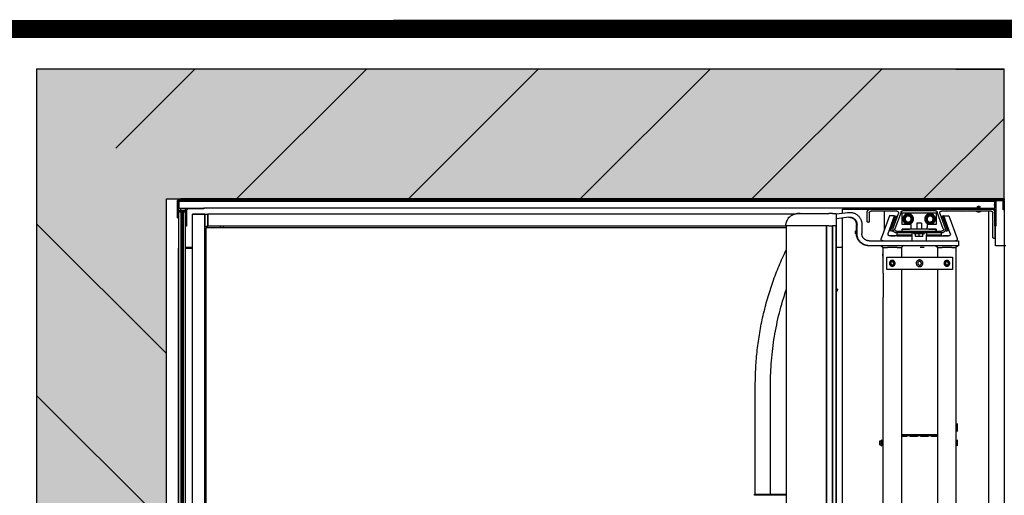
# Model space of a CAD drawing. Header units: millimetres. Extents: x 20872 to 297961, y -293704 to 213007.
# Tile 22 of 256: x 73212 to 74833, y -137653 to -136868. Entities that reach past the tile are written whole.
import ezdxf
from ezdxf.xclip import XClip

# ---------------------------------------------------------------- set-up
doc = ezdxf.new("R2010")
doc.units = ezdxf.units.MM
doc.header["$LTSCALE"] = 100
doc.header["$XCLIPFRAME"] = 2
doc.linetypes.add('ACAD_ISO10W100', pattern=[18, 12, -3, 0, -3])
for name, color, linetype in [('A--L20--_bovenbouw', 3, 'Continuous'), ('A--L65--_beveiligingsinstallaties', 8, 'Continuous'), ('at_Entity', 8, 'Continuous'), ('BURO_lijnen_0.18', 1, 'Continuous'), ('XREFS', 9, 'Continuous')]:
    doc.layers.add(name, color=color, linetype=linetype)

# ---------------------------------------------------------------- blocks, each defined once
blk = doc.blocks.new('lblock2')
at = {"layer": 'at_Entity', "color": 1}
for p, q in [((-1362, 1415.5), (-1362, -55.5)), ((-1358.5, 1415.5), (-1358.5, -55.5)), ((-1357.5, 1415.5), (-1357.5, -55.5)), ((-1355.5, 1415.5), (-1355.5, -55.5)), ((-1354.5, 1415.5), (-1354.5, -55.5)), ((-1339.6, 1415), (-1339.6, -52)), ((-1319.6, 1415), (-1319.6, -52)), ((-279.3, 1412), (-279.3, -49)), ((-29, -57), (-29, 1421)), ((-361.9, -33), (-361.9, 1396)), ((-295.8, 1396), (-295.8, -33)), ((-295.8, -33), (-295.8, 1396)), ((-285.9, 1396), (-285.9, -33)), ((-285.8, -33), (-285.8, 1396)), ((-279.8, 1396), (-279.8, -33)), ((-269, 1407.5), (-269, -45.6)), ((-1351, 1394.5), (-1351, -32)), ((-1317.3, 1393), (-1317.3, -30)), ((-3, 0), (-3, 1364)), ((-1363, 4), (-1363, 1360)), ((-172.3, 39), (-172.3, 1360)), ((-112.3, 1360), (-112.3, 39)), ((-82.3, 3), (-82.3, 1360)), ((-202.3, 1277.5), (-202.3, 85.5)), ((-412.8, 409.5), (-412.8, 229.5)), ((-387.8, 409.5), (-387.8, 229.5)), ((-207.8, 328.4), (-207.8, 321.6)), ((-207.6, 328.5), (-204.8, 328.5)), ((-207.6, 325), (-204.8, 325)), ((-204.8, 329.7), (-204.8, 320.3)), ((-204.8, 329.7), (-204.3, 329.7)), ((-204.3, 329.7), (-204.3, 320.2)), ((-202.3, 327), (-204.3, 327)), ((-82.3, 327), (-80.3, 327)), ((-80.3, 320.2), (-80.3, 329.7)), ((-207.6, 321.5), (-204.8, 321.5)), ((-204.8, 320.3), (-204.3, 320.2)), ((-202.3, 323), (-204.3, 323)), ((-163.3, 314.3), (-172.3, 314.3)), ((-172.3, 313.6), (-163.3, 313.6)), ((-172.3, 313), (-112.3, 313)), ((-172.3, 313), (-163.3, 313)), ((-172.3, 311), (-112.3, 311)), ((-163.3, 313), (-163.3, 314.3)), ((-157.8, 314.3), (-157.8, 313)), ((-145.8, 314.3), (-157.8, 314.3)), ((-157.8, 313.6), (-145.8, 313.6)), ((-157.8, 313), (-145.8, 313)), ((-145.8, 313), (-145.8, 314.3)), ((-140.3, 314.3), (-140.3, 313)), ((-128.3, 314.3), (-140.3, 314.3)), ((-140.3, 313.6), (-128.3, 313.6)), ((-140.3, 313), (-128.3, 313)), ((-128.3, 313), (-128.3, 314.3)), ((-122.8, 314.3), (-122.8, 313)), ((-112.3, 314.3), (-122.8, 314.3)), ((-122.8, 313.6), (-112.3, 313.6)), ((-122.8, 313), (-112.3, 313)), ((-82.3, 323), (-80.3, 323)), ((-80.3, 301.7), (-82.3, 301.7)), ((-80.3, 297.7), (-82.3, 297.7)), ((-80.3, 293), (-80.3, 306.5)), ((-202.3, 45.5), (-202.3, 85.5)), ((-278, 75), (-279.3, 75.1)), ((-277.7, 71.9), (-279.3, 71.5)), ((-277.7, 71.9), (-278, 75)), ((-202.3, 45.5), (-202.3, 3)), ((-196.3, 39), (-196.3, 19)), ((-88.3, 39), (-196.3, 39)), ((-88.3, 19), (-88.3, 39)), ((-202.8, 17.2), (-203.4, 16.9)), ((-203.4, 13.4), (-203.4, 16.9)), ((-202.8, 17.2), (-202.4, 17.2)), ((-202.4, 17.2), (-202.3, 17.2)), ((-196.3, 19), (-88.3, 19)), ((-172.3, 3), (-172.3, 19)), ((-112.3, 19), (-112.3, 3)), ((-1363, 4), (-1362, 4)), ((-1351, 4), (-1339.6, 4)), ((-1339.6, 3), (-1351, 3)), ((-1319.6, 4), (-1317.3, 4)), ((-1317.3, 3), (-1319.6, 3)), ((-269, 3), (-279.3, 3)), ((-78.3, 0), (-225.3, 0)), ((-205.3, 0), (-202.3, 3)), ((-202.3, 3), (-195.3, 3)), ((-179.3, 3), (-195.3, 3)), ((-179.3, 0), (-195.3, 0)), ((-179.3, 3), (-172.3, 3)), ((-169.3, 0), (-172.3, 3)), ((-134.6, 3), (-141.4, 3)), ((-115.3, 0), (-112.3, 3)), ((-112.3, 3), (-105.3, 3)), ((-89.3, 3), (-105.3, 3)), ((-89.3, 0), (-105.3, 0)), ((-89.3, 3), (-82.3, 3)), ((-79.3, 0), (-82.3, 3)), ((-78.3, -8), (-78.3, 0)), ((-6, 0), (-17, 0)), ((-17, 0), (-17, -32)), ((0, 0), (-3, 0)), ((-225.3, 0), (-227.3, 0)), ((-225.3, -8), (-78.3, -8)), ((-191.8, -49.4), (-205.4, -12)), ((-154.5, -16), (-191.1, -16)), ((-190.3, -16.2), (-190.3, -16)), ((-182.3, -16.2), (-182.3, -16)), ((-179.5, -16), (-179.5, -18)), ((-179.5, -16), (-154.5, -16)), ((-154.5, -8), (-154.5, -16)), ((-154.5, -16), (-154.5, -18)), ((-149, -15.4), (-149, -19.5)), ((-137.5, -15), (-148.5, -15)), ((-143, -15.4), (-143, -19.5)), ((-137, -15.4), (-137, -19.5)), ((-131.1, -8), (-131.1, -16)), ((-131.1, -16), (-94.6, -16)), ((-131.1, -16), (-131.1, -18)), ((-131.1, -16), (-106.1, -16)), ((-106.1, -16), (-106.1, -18)), ((-103.3, -16.2), (-103.3, -16)), ((-95.3, -16.2), (-95.3, -16)), ((-93.9, -49.4), (-80.3, -12)), ((-21.6, -13.8), (-21.6, -37.6)), ((-18.1, -54.5), (-18.1, -13.8)), ((-3, 0), (-6, 0)), ((-3, -72), (-3, 0)), ((-1350.5, -32), (-1351, -32)), ((-1351, -32), (-1351, -60)), ((-1319.3, -32), (-1319.3, -32)), ((-1319.3, -32), (-1314.3, -32)), ((-1319.3, -32.1), (-1319.3, -32)), ((-1319.3, -32.1), (-1319.3, -34.1)), ((-1317.3, -30), (-1311.3, -30)), ((-1314.3, -32.1), (-1314.3, -32)), ((-1314.3, -32), (-1314.3, -32)), ((-1294.3, -32), (-1314.3, -32)), ((-1314.3, -32), (-1314.3, -32)), ((-1314.3, -32), (-1314.3, -32.1)), ((-1314.3, -32.1), (-1314.3, -34.1)), ((-1314.3, -34.1), (-1314.3, -32.1)), ((-1311.3, -30), (-361.9, -30)), ((-1294.3, -32), (-1294.3, -30)), ((-1289.3, -32), (-1294.3, -32)), ((-1289.3, -32), (-1289.3, -30)), ((-361.9, -32), (-1289.3, -32)), ((-246.3, -20), (-246.3, -35)), ((-245.3, -20), (-245.3, -35)), ((-237.3, -35), (-237.3, -20)), ((-200, -26.8), (-200, -57)), ((-193.9, -20), (-183.3, -49.4)), ((-191.8, -25.9), (-189.9, -25.2)), ((-183.3, -49.4), (-191.8, -25.9)), ((-190.3, -16.2), (-182.3, -16.2)), ((-189.6, -17), (-190.3, -16.2)), ((-189.9, -25.2), (-187.1, -24.2)), ((-181.4, -48.7), (-189.9, -25.2)), ((-189.6, -17), (-183.1, -17)), ((-187.1, -24.2), (-186, -27.2)), ((-185.6, -29.1), (-176.9, -53)), ((-183.1, -17), (-182.3, -16.2)), ((-172.8, -55.5), (-182.8, -28)), ((-106, -21), (-180, -21)), ((-180, -24), (-106, -24)), ((-179.5, -21), (-179.5, -18)), ((-179.5, -18), (-154.5, -18)), ((-171.2, -24), (-171.2, -27.2)), ((-171.2, -27.2), (-158.8, -27.2)), ((-171, -24), (-171, -27)), ((-115, -27), (-171, -27)), ((-158.8, -27.2), (-158.8, -27)), ((-156, -27), (-156, -30)), ((-156, -30), (-156, -35.2)), ((-154.5, -18), (-154.5, -21)), ((-151.6, -20), (-151.8, -21)), ((-150.3, -19.5), (-151.6, -20)), ((-151.6, -20), (-134.4, -20)), ((-135.7, -19.5), (-150.3, -19.5)), ((-147, -37), (-147, -27)), ((-139, -37), (-139, -27)), ((-135.7, -19.5), (-134.4, -20)), ((-134.4, -20), (-134.2, -21)), ((-131.1, -21), (-131.1, -18)), ((-131.1, -18), (-106.1, -18)), ((-130, -27), (-130, -30)), ((-130, -35.2), (-130, -30)), ((-127.2, -27), (-127.2, -27.2)), ((-127.2, -27.2), (-114.8, -27.2)), ((-115, -24), (-115, -27)), ((-114.8, -27.2), (-114.8, -24)), ((-103.2, -28), (-113.2, -55.5)), ((-109.1, -53), (-100.4, -29.1)), ((-106.1, -18), (-106.1, -21)), ((-95.8, -25.2), (-104.3, -48.7)), ((-103.3, -16.2), (-95.3, -16.2)), ((-102.6, -17), (-103.3, -16.2)), ((-102.6, -17), (-96.1, -17)), ((-91.8, -20), (-102.4, -49.4)), ((-93.9, -25.9), (-102.4, -49.4)), ((-100.4, -29.1), (-98.6, -24.2)), ((-98.6, -24.2), (-95.8, -25.2)), ((-96.1, -17), (-95.3, -16.2)), ((-93.9, -25.9), (-95.8, -25.2)), ((-16.6, -32), (-17.1, -32)), ((-16.6, -73.5), (-16.6, -32)), ((-1364.5, -46.5), (-1364.5, -73.5)), ((-1363, -45.5), (-1363.5, -45.5)), ((-1363, -60), (-1363, -45.5)), ((-1349.8, -39), (-1349.5, -38.5)), ((-1349.5, -39.5), (-1349.8, -39)), ((-1349.5, -38.5), (-1349.5, -33)), ((-1349.5, -58.5), (-1349.5, -39.5)), ((-1319.3, -36.5), (-1319.6, -36.5)), ((-1319.3, -47.5), (-1319.6, -47.5)), ((-1319.3, -50.1), (-1319.3, -34.1)), ((-1314.3, -50.1), (-1314.3, -34.1)), ((-1314.3, -34.1), (-1314.3, -50.1)), ((-362.4, -33.3), (-362.4, -34.4)), ((-358, -45.5), (-358, -47)), ((-358, -47), (-356.7, -47)), ((-291.9, -33), (-285.8, -33)), ((-258.8, -46.9), (-279.3, -44.3)), ((-228.6, -40.2), (-228.6, -54.5)), ((-225.1, -54), (-225.1, -40.2)), ((-178.8, -47.8), (-181.4, -48.7)), ((-171, -35.2), (-171, -54.2)), ((-156, -35.2), (-171, -35.2)), ((-139, -37), (-147, -37)), ((-115, -35.2), (-130, -35.2)), ((-115, -54.2), (-115, -35.2)), ((-104.3, -48.7), (-107.1, -47.7)), ((-21.6, -40.4), (-21.6, -54)), ((-21.4, -38.3), (-21, -39)), ((-21, -39), (-21.4, -39.7)), ((-18.1, -33), (-18.1, -38.5)), ((-18.1, -38.5), (-17.8, -39)), ((-17.8, -39), (-18.1, -39.5)), ((-18.1, -39.5), (-18.1, -58.5)), ((-1363, -73.5), (-1363, -62.5)), ((-1351.5, -60.5), (-1362.5, -60.5)), ((-1362.5, -62), (-1321, -62)), ((-1362, -55.5), (-1361.5, -55.5)), ((-1362, -62), (-1362, -62.5)), ((-1362, -65.5), (-1362, -62.5)), ((-1361.5, -57.5), (-1361.5, -55.5)), ((-1358.5, -55.5), (-1361.5, -55.5)), ((-1351.5, -57.5), (-1361.5, -57.5)), ((-1359, -57.5), (-1359, -60.5)), ((-1357.5, -55.5), (-1358.5, -55.5)), ((-1357.5, -55.5), (-1357, -55.5)), ((-1356, -55.5), (-1357, -55.5)), ((-1356, -55.5), (-1355.5, -55.5)), ((-1354.5, -55.5), (-1355.5, -55.5)), ((-1351.5, -55.5), (-1354.5, -55.5)), ((-1351.5, -57.5), (-1351.5, -55.5)), ((-1351.5, -55.5), (-1351, -55.5)), ((-1328.5, -60.5), (-1347.5, -60.5)), ((-1339.6, -52), (-1339.6, -52)), ((-1321.6, -52), (-1337.6, -52)), ((-1337.6, -52), (-1337.6, -52)), ((-1337.6, -52), (-1321.6, -52)), ((-1321.6, -52), (-1337.6, -52)), ((-1337.6, -52), (-1321.6, -52)), ((-1328, -60.8), (-1328.5, -60.5)), ((-1327.5, -60.5), (-1328, -60.8)), ((-1322, -60.5), (-1327.5, -60.5)), ((-1321.6, -52), (-1321.6, -52)), ((-1321, -62), (-1321, -61.5)), ((-47, -62), (-1321, -62)), ((-1319.6, -52), (-1319.6, -52)), ((-1319.3, -50.1), (-1319.3, -52.1)), ((-1319.3, -52.1), (-1314.3, -52.1)), ((-1314.3, -50.1), (-1314.3, -52.1)), ((-1314.3, -52.1), (-1314.3, -50.1)), ((-348.5, -52.1), (-1314.3, -52.1)), ((-339.1, -53), (-342.4, -53)), ((-285.9, -53), (-291.8, -53)), ((-279.6, -49), (-279.8, -49)), ((-279.8, -52.3), (-259.8, -54.8)), ((-279.8, -52.5), (-260.8, -54.9)), ((-279.6, -49), (-279.3, -49)), ((-269, -53.8), (-269, -60)), ((-269, -60), (-225, -60)), ((-222.6, -60.5), (-24.1, -60.5)), ((-179.8, -57), (-222.1, -57)), ((-183.3, -49.4), (-191.8, -49.4)), ((-183.3, -49.4), (-181.4, -48.7)), ((-171, -54.2), (-115, -54.2)), ((-116, -57.5), (-170, -57.5)), ((-66.4, -57), (-106.2, -57)), ((-102.4, -49.4), (-104.3, -48.7)), ((-102.4, -49.4), (-93.9, -49.4)), ((-65, -57.6), (-65.7, -57.2)), ((-64.3, -57.2), (-65, -57.6)), ((-24.6, -57), (-63.6, -57)), ((-47, -60.5), (-47, -62.9)), ((-43.1, -63), (-46.9, -63)), ((-46.6, -61.5), (-46.6, -62)), ((-46.6, -62), (-18.6, -62)), ((-46.4, -55.7), (-43.6, -55.7)), ((-40.1, -60.5), (-45.6, -60.5)), ((-43, -62), (-43, -62.9)), ((-39.6, -60.8), (-40.1, -60.5)), ((-39.1, -60.5), (-39.6, -60.8)), ((-20.1, -60.5), (-39.1, -60.5)), ((-21.7, -60), (-18.8, -60)), ((-19, -62), (-19, -62.5)), ((-19, -65.5), (-19, -62.5)), ((-18.1, -62.5), (-18.1, -73.5)), ((-4.1, -59), (-4.6, -59)), ((-4.6, -59), (-4.6, -73.5)), ((-3.1, -73.5), (-3.1, -60)), ((-1348, -74), (-1362.5, -74)), ((-1362.5, -75.5), (-1349, -75.5)), ((-1362, -66.5), (-1362, -65.5)), ((-1362, -66.5), (-1362, -67)), ((-1362, -68), (-1362, -67)), ((-1362, -68), (-1362, -68.5)), ((-1362, -69.5), (-1362, -68.5)), ((-1362, -72.5), (-1362, -69.5)), ((-1362, -72.5), (-1362, -73)), ((-19, -73), (-1362, -73)), ((-1359, -73), (-1359, -74)), ((-1359, -77), (-1359, -75.5)), ((-3, -77), (-1359, -77)), ((-1348.1, -75), (-33, -75)), ((-1348, -74.5), (-1348, -74)), ((-45.9, -65.1), (-44.1, -65.1)), ((-18.6, -74), (-33.1, -74)), ((-33.1, -74), (-33.1, -74.5)), ((-32.1, -75.5), (-5.1, -75.5)), ((-19, -66.5), (-19, -65.5)), ((-19, -66.5), (-19, -67)), ((-19, -68), (-19, -67)), ((-19, -68), (-19, -68.5)), ((-19, -69.5), (-19, -68.5)), ((-19, -72.5), (-19, -69.5)), ((-19, -72.5), (-19, -73)), ((-5.1, -74), (-16.1, -74)), ((-3.8, -75), (-3, -75)), ((-3, -72), (-3, -75)), ((-3, -77), (-3, -75))]:
    blk.add_line(p, q, dxfattribs=at)
for centre, radius in [((-187.3, 29), 4.75), ((-187.3, 29), 4.69), ((-142.3, 29), 5.5), ((-97.3, 29), 4.75), ((-97.3, 29), 4.69), ((-187.3, 29), 2.5), ((-142.3, 29), 3), ((-97.3, 29), 2.5), ((-161, -44), 8.75), ((-161, -44), 8.63), ((-161, -44), 7.27), ((-125, -44), 8.75), ((-125, -44), 8.63), ((-125, -44), 7.27)]:
    blk.add_circle(centre, radius, dxfattribs=at)
for centre, radius, start, end in [((-413.3, 410.5), 1, 90, 180), ((-413.3, 410.5), 1, 180, 270), ((-206.8, 328.4), 1, 176.3035, 180), ((-206.8, 321.6), 1, 180, 183.6965), ((-81.3, 305.7), 1, 180, 0), ((-81.3, 305.7), 1.5, 228.1897, 311.8103), ((-81.3, 293.8), 1.5, 48.1897, 131.8103), ((-81.3, 293.8), 1, 0, 180), ((99.7, 229.5), 512.5, 180, 205.7699), ((99.7, 229.5), 487.5, 180, 198.7858), ((-226.3, -20), 20, 90, 180), ((-225.3, -20), 20, 90, 180), ((-225.3, -20), 12, 90, 180), ((-202.5, -11), 3, 90, 200), ((-191.1, -19), 3, 90, 200), ((-148.4, -18), 3, 93.2305, 102.335), ((-148.5, -15.5), 0.5, 90, 93.2305), ((-137.5, -15.5), 0.5, 86.7695, 90), ((-137.6, -18), 3, 77.665, 86.7695), ((-94.6, -19), 3, 340, 90), ((-83.1, -11), 3, 340, 90), ((-19.8, -13.8), 1.75, 0, 180), ((-1350.5, -33), 1, 0, 90), ((-244, -22), 4, 125.2666, 234.0267), ((-180, -27), 6, 90, 200), ((-180, -27), 3, 90, 200), ((-106, -27), 6, 340, 90), ((-106, -27), 3, 340, 90), ((-17.1, -33), 1, 90, 180), ((-1363.5, -46.5), 1, 90, 180), ((-362.1, -33.3), 0.3, 90, 181.5), ((-360.9, -34.4), 1.5, 181.5, 184.3477), ((-257.3, -35), 20, 262.8301, 0), ((-257.3, -35), 12, 262.8301, 0), ((-258.3, -35), 12, 273.1098, 0), ((-226.8, -40.2), 1.75, 0, 180), ((-20.1, -37.6), 1.5, 180, 210), ((-20.1, -40.4), 1.5, 150, 180), ((-1362.5, -60), 0.5, 180, 270), ((-1362.5, -62.5), 0.5, 90, 180), ((-1351.5, -60), 0.5, 270, 0), ((-1347.5, -58.5), 2, 180, 270), ((-1322, -61.5), 1, 0, 90), ((-280.1, -52.7), 0.3, 270, 0), ((-258.3, -35), 20, 262.9, 272.1542), ((-222.6, -54.5), 6, 180, 270), ((-222.1, -54), 3, 180, 270), ((-179.8, -54), 3, 270, 20), ((-170, -54.5), 3, 200, 270), ((-116, -54.5), 3, 270, 340), ((-106.2, -54), 3, 160, 270), ((-66.4, -58.5), 1.5, 60, 90), ((-63.6, -58.5), 1.5, 90, 120), ((-46.4, -59.2), 3.52, 90, 137.2935), ((-48.9, -56.9), 0.1, 137.2935, 270), ((-46.9, -62.9), 0.1, 180, 270), ((-44.5, -64.1), 2.4, 154.0555, 182.0467), ((-45.9, -64.1), 1, 182.0467, 270), ((-45.6, -61.5), 1, 90, 180), ((-44.1, -64.1), 1, 270, 357.9533), ((-43.6, -59.2), 3.52, 42.7065, 90), ((-45.5, -64.1), 2.4, 357.9533, 25.9445), ((-43.1, -62.9), 0.1, 270, 0), ((-41.1, -56.9), 0.1, 270, 42.7065), ((-24.6, -54), 3, 270, 0), ((-24.1, -54.5), 6, 270, 0), ((-20.1, -58.5), 2, 270, 0), ((-18.6, -62.5), 0.5, 0, 90), ((-4.1, -60), 1, 0, 90), ((-1362.5, -73.5), 2, 180, 270), ((-1362.5, -73.5), 0.5, 180, 270), ((-1349, -74.5), 1, 270, 0), ((-32.1, -74.5), 1, 180, 270), ((-18.6, -73.5), 0.5, 270, 0), ((-16.1, -73.5), 0.5, 180, 270), ((-5.1, -73.5), 2, 270, 0), ((-5.1, -73.5), 0.5, 270, 0)]:
    blk.add_arc(centre, radius, start, end, dxfattribs=at)
at = {"layer": 'at_Entity', "color": 1, "extrusion": (0, 0, -1)}
for centre, major_axis, start_param, end_param in [((-1337.6, -52), (-2, 0), 0, 1.570796), ((-1337.6, -52), (-2, 0), 4.712389, 6.283185), ((-1321.6, -52), (2, 0), 4.712389, 6.283185), ((-1321.6, -52), (2, 0), 6.283185, 7.853982)]:
    blk.add_ellipse(centre, major_axis=major_axis, ratio=0.000022, start_param=start_param, end_param=end_param, dxfattribs=at)
at = {"layer": 'at_Entity', "color": 1}
for points, knots in [([(-361.9, 411.5), (-362.7, 411.5), (-363.6, 411.5), (-366.9, 411.5), (-369.4, 411.5), (-374.1, 411.5), (-376.4, 411.5), (-380.3, 411.5), (-382.1, 411.5), (-385.3, 411.5), (-386.6, 411.5), (-389.1, 411.5), (-390.1, 411.5), (-392.1, 411.5), (-393.1, 411.5), (-394.7, 411.5), (-395.4, 411.5), (-396.7, 411.5), (-397.2, 411.5), (-398.2, 411.5), (-398.7, 411.5), (-399.7, 411.5), (-400.2, 411.5), (-401.6, 411.5), (-402.5, 411.5), (-404.2, 411.5), (-404.9, 411.5), (-406.4, 411.5), (-407.1, 411.5), (-408.5, 411.5), (-409.2, 411.5), (-410.7, 411.5), (-411.4, 411.5), (-412.5, 411.5), (-412.9, 411.5), (-413.3, 411.5), (-413.3, 411.5), (-413.4, 411.5)], [6.951371, 6.951371, 6.951371, 6.951371, 7.302201, 7.302201, 8.306177, 8.306177, 9.114457, 9.114457, 9.716303, 9.716303, 10.169282, 10.169282, 10.507263, 10.507263, 10.789714, 10.789714, 11.002063, 11.002063, 11.156727, 11.156727, 11.308934, 11.308934, 11.461141, 11.461141, 11.729672, 11.729672, 11.998203, 11.998203, 12.312049, 12.312049, 12.703588, 12.703588, 13.330051, 13.330051, 14.06499, 14.06499, 14.497996, 14.497996, 14.497996, 14.497996]), ([(-413.4, 409.5), (-413.3, 409.5), (-413.3, 409.5), (-412.9, 409.5), (-412.5, 409.5), (-411.4, 409.5), (-410.7, 409.5), (-409.2, 409.5), (-408.5, 409.5), (-407.1, 409.5), (-406.4, 409.5), (-404.9, 409.5), (-404.2, 409.5), (-402.5, 409.5), (-401.6, 409.5), (-400.2, 409.5), (-399.7, 409.5), (-398.7, 409.5), (-398.2, 409.5), (-397.2, 409.5), (-396.7, 409.5), (-395.4, 409.5), (-394.7, 409.5), (-393.1, 409.5), (-392.1, 409.5), (-390.1, 409.5), (-389.1, 409.5), (-386.6, 409.5), (-385.3, 409.5), (-382.1, 409.5), (-380.3, 409.5), (-376.4, 409.5), (-374.1, 409.5), (-369.4, 409.5), (-366.9, 409.5), (-363.6, 409.5), (-362.7, 409.5), (-361.9, 409.5)], [8.961348, 8.961348, 8.961348, 8.961348, 9.394354, 9.394354, 10.129293, 10.129293, 10.755756, 10.755756, 11.147295, 11.147295, 11.461141, 11.461141, 11.729672, 11.729672, 11.998203, 11.998203, 12.15041, 12.15041, 12.302617, 12.302617, 12.457281, 12.457281, 12.66963, 12.66963, 12.952081, 12.952081, 13.290062, 13.290062, 13.743041, 13.743041, 14.344887, 14.344887, 15.153167, 15.153167, 16.157143, 16.157143, 16.507973, 16.507973, 16.507973, 16.507973]), ([(-207.8, 328.5), (-207.8, 328.5), (-207.8, 328.5), (-207.8, 328.5), (-207.8, 328.5), (-207.6, 328.5), (-207.6, 328.5), (-207.6, 328.5)], [0, 0, 0, 0, 0.0957251, 0.0957251, 0.1914502, 0.1914502, 0.1934138, 0.1934138, 0.1934138, 0.1934138]), ([(-207.6, 328.5), (-207.6, 328.5), (-207.6, 328.5), (-207.8, 328.2), (-207.8, 327.9), (-207.8, 327.3), (-207.8, 327), (-207.8, 326.8), (-207.8, 326.5), (-207.8, 326.2), (-207.8, 325.6), (-207.8, 325.3), (-207.6, 325), (-207.6, 325), (-207.6, 325)], [-0.1934138, -0.1934138, -0.1934138, -0.1934138, -0.1914502, -0.1914502, -0.0957251, -0.0957251, 0, 0, 0, 0.0957251, 0.0957251, 0.1914502, 0.1914502, 0.1934138, 0.1934138, 0.1934138, 0.1934138]), ([(-207.6, 325), (-207.6, 325), (-207.6, 325), (-207.8, 324.7), (-207.8, 324.4), (-207.8, 323.8), (-207.8, 323.5), (-207.8, 323.2), (-207.8, 323), (-207.8, 322.7), (-207.8, 322.1), (-207.8, 321.8), (-207.6, 321.5), (-207.6, 321.5), (-207.6, 321.5)], [-0.1934138, -0.1934138, -0.1934138, -0.1934138, -0.1914502, -0.1914502, -0.0957251, -0.0957251, 0, 0, 0, 0.0957251, 0.0957251, 0.1914502, 0.1914502, 0.1934138, 0.1934138, 0.1934138, 0.1934138]), ([(-207.6, 321.5), (-207.6, 321.5), (-207.6, 321.5), (-207.8, 321.5), (-207.8, 321.5), (-207.8, 321.5), (-207.8, 321.5), (-207.8, 321.5)], [-0.1934138, -0.1934138, -0.1934138, -0.1934138, -0.1914502, -0.1914502, -0.0957251, -0.0957251, 0, 0, 0, 0]), ([(-191.4, 29), (-191.4, 29), (-191.4, 29), (-191.2, 29.3), (-191.1, 29.6), (-190.7, 30.2), (-190.5, 30.5), (-190.4, 30.7), (-190.2, 31), (-190, 31.3), (-189.7, 31.9), (-189.5, 32.2), (-189.4, 32.5), (-189.4, 32.5), (-189.4, 32.5)], [-0.1934138, -0.1934138, -0.1934138, -0.1934138, -0.1914502, -0.1914502, -0.0957251, -0.0957251, 0, 0, 0, 0.0957251, 0.0957251, 0.1914502, 0.1914502, 0.1934138, 0.1934138, 0.1934138, 0.1934138]), ([(-189.4, 32.5), (-189.4, 32.5), (-189.4, 32.5), (-189.1, 32.5), (-188.7, 32.5), (-188, 32.5), (-187.7, 32.5), (-187.3, 32.5), (-187, 32.5), (-186.7, 32.5), (-186, 32.5), (-185.6, 32.5), (-185.3, 32.5), (-185.3, 32.5), (-185.3, 32.5)], [-0.1934138, -0.1934138, -0.1934138, -0.1934138, -0.1914502, -0.1914502, -0.0957251, -0.0957251, 0, 0, 0, 0.0957251, 0.0957251, 0.1914502, 0.1914502, 0.1934138, 0.1934138, 0.1934138, 0.1934138]), ([(-185.3, 32.5), (-185.3, 32.5), (-185.3, 32.5), (-185.2, 32.2), (-185, 31.9), (-184.7, 31.3), (-184.5, 31), (-184.3, 30.7), (-184.2, 30.5), (-184, 30.2), (-183.6, 29.6), (-183.5, 29.3), (-183.3, 29), (-183.3, 29), (-183.3, 29)], [-0.1934138, -0.1934138, -0.1934138, -0.1934138, -0.1914502, -0.1914502, -0.0957251, -0.0957251, 0, 0, 0, 0.0957251, 0.0957251, 0.1914502, 0.1914502, 0.1934138, 0.1934138, 0.1934138, 0.1934138]), ([(-101.4, 29), (-101.4, 29), (-101.4, 29), (-101.2, 29.3), (-101.1, 29.6), (-100.7, 30.2), (-100.5, 30.5), (-100.4, 30.7), (-100.2, 31), (-100, 31.3), (-99.7, 31.9), (-99.5, 32.2), (-99.4, 32.5), (-99.4, 32.5), (-99.4, 32.5)], [-0.1934138, -0.1934138, -0.1934138, -0.1934138, -0.1914502, -0.1914502, -0.0957251, -0.0957251, 0, 0, 0, 0.0957251, 0.0957251, 0.1914502, 0.1914502, 0.1934138, 0.1934138, 0.1934138, 0.1934138]), ([(-99.4, 32.5), (-99.4, 32.5), (-99.4, 32.5), (-99.1, 32.5), (-98.7, 32.5), (-98, 32.5), (-97.7, 32.5), (-97.3, 32.5), (-97, 32.5), (-96.7, 32.5), (-96, 32.5), (-95.6, 32.5), (-95.3, 32.5), (-95.3, 32.5), (-95.3, 32.5)], [-0.1934138, -0.1934138, -0.1934138, -0.1934138, -0.1914502, -0.1914502, -0.0957251, -0.0957251, 0, 0, 0, 0.0957251, 0.0957251, 0.1914502, 0.1914502, 0.1934138, 0.1934138, 0.1934138, 0.1934138]), ([(-95.3, 32.5), (-95.3, 32.5), (-95.3, 32.5), (-95.2, 32.2), (-95, 31.9), (-94.7, 31.3), (-94.5, 31), (-94.3, 30.7), (-94.2, 30.5), (-94, 30.2), (-93.6, 29.6), (-93.5, 29.3), (-93.3, 29), (-93.3, 29), (-93.3, 29)], [-0.1934138, -0.1934138, -0.1934138, -0.1934138, -0.1914502, -0.1914502, -0.0957251, -0.0957251, 0, 0, 0, 0.0957251, 0.0957251, 0.1914502, 0.1914502, 0.1934138, 0.1934138, 0.1934138, 0.1934138]), ([(-189.4, 25.5), (-189.4, 25.5), (-189.4, 25.5), (-189.5, 25.8), (-189.7, 26.1), (-190, 26.7), (-190.2, 27), (-190.4, 27.2), (-190.5, 27.5), (-190.7, 27.8), (-191.1, 28.4), (-191.2, 28.7), (-191.4, 29), (-191.4, 29), (-191.4, 29)], [-0.1934138, -0.1934138, -0.1934138, -0.1934138, -0.1914502, -0.1914502, -0.0957251, -0.0957251, 0, 0, 0, 0.0957251, 0.0957251, 0.1914502, 0.1914502, 0.1934138, 0.1934138, 0.1934138, 0.1934138]), ([(-185.3, 25.5), (-185.3, 25.5), (-185.3, 25.5), (-185.6, 25.5), (-186, 25.5), (-186.7, 25.5), (-187, 25.5), (-187.3, 25.5), (-187.7, 25.5), (-188, 25.5), (-188.7, 25.5), (-189.1, 25.5), (-189.4, 25.5), (-189.4, 25.5), (-189.4, 25.5)], [-0.1934138, -0.1934138, -0.1934138, -0.1934138, -0.1914502, -0.1914502, -0.0957251, -0.0957251, 0, 0, 0, 0.0957251, 0.0957251, 0.1914502, 0.1914502, 0.1934138, 0.1934138, 0.1934138, 0.1934138]), ([(-183.3, 29), (-183.3, 29), (-183.3, 29), (-183.5, 28.7), (-183.6, 28.4), (-184, 27.8), (-184.2, 27.5), (-184.3, 27.2), (-184.5, 27), (-184.7, 26.7), (-185, 26.1), (-185.2, 25.8), (-185.3, 25.5), (-185.3, 25.5), (-185.3, 25.5)], [-0.1934138, -0.1934138, -0.1934138, -0.1934138, -0.1914502, -0.1914502, -0.0957251, -0.0957251, 0, 0, 0, 0.0957251, 0.0957251, 0.1914502, 0.1914502, 0.1934138, 0.1934138, 0.1934138, 0.1934138]), ([(-99.4, 25.5), (-99.4, 25.5), (-99.4, 25.5), (-99.5, 25.8), (-99.7, 26.1), (-100, 26.7), (-100.2, 27), (-100.4, 27.2), (-100.5, 27.5), (-100.7, 27.8), (-101.1, 28.4), (-101.2, 28.7), (-101.4, 29), (-101.4, 29), (-101.4, 29)], [-0.1934138, -0.1934138, -0.1934138, -0.1934138, -0.1914502, -0.1914502, -0.0957251, -0.0957251, 0, 0, 0, 0.0957251, 0.0957251, 0.1914502, 0.1914502, 0.1934138, 0.1934138, 0.1934138, 0.1934138]), ([(-95.3, 25.5), (-95.3, 25.5), (-95.3, 25.5), (-95.6, 25.5), (-96, 25.5), (-96.7, 25.5), (-97, 25.5), (-97.3, 25.5), (-97.7, 25.5), (-98, 25.5), (-98.7, 25.5), (-99.1, 25.5), (-99.4, 25.5), (-99.4, 25.5), (-99.4, 25.5)], [-0.1934138, -0.1934138, -0.1934138, -0.1934138, -0.1914502, -0.1914502, -0.0957251, -0.0957251, 0, 0, 0, 0.0957251, 0.0957251, 0.1914502, 0.1914502, 0.1934138, 0.1934138, 0.1934138, 0.1934138]), ([(-93.3, 29), (-93.3, 29), (-93.3, 29), (-93.5, 28.7), (-93.6, 28.4), (-94, 27.8), (-94.2, 27.5), (-94.3, 27.2), (-94.5, 27), (-94.7, 26.7), (-95, 26.1), (-95.2, 25.8), (-95.3, 25.5), (-95.3, 25.5), (-95.3, 25.5)], [-0.1934138, -0.1934138, -0.1934138, -0.1934138, -0.1914502, -0.1914502, -0.0957251, -0.0957251, 0, 0, 0, 0.0957251, 0.0957251, 0.1914502, 0.1914502, 0.1934138, 0.1934138, 0.1934138, 0.1934138]), ([(-143, -15.4), (-143.9, -15.1), (-145.1, -15.1), (-146, -15.1), (-146.9, -15.1), (-148.1, -15.1), (-149, -15.4)], [-0.3290674, -0.3290674, -0.3290674, -0.3290674, 0, 0, 0, 0.3290674, 0.3290674, 0.3290674, 0.3290674]), ([(-137, -15.4), (-137.9, -15.1), (-139.1, -15.1), (-140, -15.1), (-140.9, -15.1), (-142.1, -15.1), (-143, -15.4)], [-0.3290674, -0.3290674, -0.3290674, -0.3290674, 0, 0, 0, 0.3290674, 0.3290674, 0.3290674, 0.3290674]), ([(-362.4, -34.5), (-362.4, -34.5), (-362.3, -35), (-362.3, -35.4), (-362.2, -35.9), (-362.1, -36.4), (-362.1, -36.8), (-361.6, -39), (-360.8, -41.1), (-359.8, -42.9), (-359.1, -44.1), (-358.3, -45.2), (-357.4, -46.2), (-357, -46.7), (-356.5, -47.2), (-356, -47.7), (-355.2, -48.4), (-354.3, -49.1), (-353.4, -49.7), (-352, -50.7), (-350.4, -51.4), (-348.7, -52), (-347, -52.6), (-345.2, -52.9), (-343.3, -53)], [0.365189, 0.365189, 0.365189, 0.365189, 0.505146, 0.505146, 0.505146, 0.673527, 0.673527, 0.673527, 1.443273, 1.443273, 1.443273, 1.924364, 1.924364, 1.924364, 2.16491, 2.16491, 2.16491, 2.549782, 2.549782, 2.549782, 3.165579, 3.165579, 3.165579, 3.781798, 3.781798, 3.781798, 3.781798]), ([(-291.9, -33), (-291.9, -33), (-291.9, -33), (-297.1, -33), (-302.3, -33), (-311.9, -33), (-316.5, -33), (-323.7, -33), (-326.5, -33), (-330.9, -33), (-332.5, -33), (-337.5, -33), (-340.6, -33), (-347.8, -33), (-351.7, -33), (-357, -33), (-358.7, -33), (-361.2, -33), (-362.1, -33), (-362.1, -33)], [-0.000145, -0.000145, -0.000145, -0.000145, 0, 0, 1.563248, 1.563248, 2.972373, 2.972373, 3.853077, 3.853077, 4.403516, 4.403516, 5.504395, 5.504395, 6.962242, 6.962242, 7.789685, 7.789685, 8.532518, 8.532518, 8.532518, 8.532518]), ([(-279.8, -33), (-280.2, -33), (-280.5, -33), (-280.9, -33), (-281.2, -33), (-281.5, -33), (-281.8, -33), (-282, -33), (-282.2, -33), (-282.4, -33), (-282.6, -33), (-282.7, -33), (-282.8, -33), (-283.1, -33), (-283.3, -33), (-283.6, -33), (-284, -33), (-284.4, -33), (-284.8, -33), (-285.1, -33), (-285.5, -33), (-285.8, -33), (-285.8, -33), (-285.8, -33), (-285.8, -33)], [0.0035021, 0.0035021, 0.0035021, 0.0035021, 0.1077029, 0.1077029, 0.1077029, 0.2047871, 0.2047871, 0.2047871, 0.2654648, 0.2654648, 0.2654648, 0.3033883, 0.3033883, 0.3033883, 0.3792354, 0.3792354, 0.3792354, 0.5005908, 0.5005908, 0.5005908, 0.6067767, 0.6067767, 0.6067767, 0.6069715, 0.6069715, 0.6069715, 0.6069715]), ([(-279.8, -33), (-279.8, -33), (-279.9, -33), (-279.9, -33.1), (-279.9, -33.1), (-279.9, -33.1), (-280, -33.2), (-280, -33.2), (-280.1, -33.3), (-280.1, -33.3), (-280.1, -33.3), (-280.1, -33.3)], [-0.05145308, -0.05145308, -0.05145308, -0.05145308, -0.04228476, -0.04228476, -0.03055007, -0.03055007, -0.01578023, -0.01578023, 0, 0, 0.00031416, 0.00031416, 0.00031416, 0.00031416]), ([(-279.8, -51.5), (-279.8, -50.8), (-279.8, -50), (-279.8, -48), (-279.8, -46.7), (-279.8, -43.5), (-279.8, -41.6), (-279.8, -37.4), (-279.8, -35.2), (-279.8, -33)], [0, 0, 0, 0, 0.231823, 0.231823, 0.60274, 0.60274, 1.196207, 1.196207, 1.853105, 1.853105, 1.853105, 1.853105]), ([(-167.9, -44), (-167.4, -43.1), (-166.7, -41.9), (-166.2, -41), (-165.6, -40.1), (-165, -38.9), (-164.5, -38)], [-0.3290674, -0.3290674, -0.3290674, -0.3290674, 0, 0, 0, 0.3290674, 0.3290674, 0.3290674, 0.3290674]), ([(-164.5, -50), (-165, -49.1), (-165.6, -47.9), (-166.2, -47), (-166.7, -46.1), (-167.4, -44.9), (-167.9, -44)], [-0.3290674, -0.3290674, -0.3290674, -0.3290674, 0, 0, 0, 0.3290674, 0.3290674, 0.3290674, 0.3290674]), ([(-161, -49), (-160.5, -49), (-160, -48.9), (-158.7, -48.5), (-158, -48.1), (-156.8, -46.8), (-156.3, -45.9), (-155.8, -43.6), (-156.1, -42.3), (-157.7, -39.9), (-159.2, -39.1), (-162.5, -38.9), (-164.3, -39.9), (-166.2, -42.9), (-166.2, -44.9), (-164.5, -48), (-162.7, -49), (-161, -49)], [0, 0, 0, 0, 0.165, 0.165, 0.429, 0.429, 0.758188, 0.758188, 1.179414, 1.179414, 1.688965, 1.688965, 2.272581, 2.272581, 2.861725, 2.861725, 3.434996, 3.434996, 3.434996, 3.434996]), ([(-164.5, -38), (-163.4, -38), (-162.1, -38), (-161, -38), (-159.9, -38), (-158.6, -38), (-157.5, -38)], [-0.3290674, -0.3290674, -0.3290674, -0.3290674, 0, 0, 0, 0.3290674, 0.3290674, 0.3290674, 0.3290674]), ([(-157.5, -38), (-157, -38.9), (-156.4, -40.1), (-155.8, -41), (-155.3, -41.9), (-154.6, -43.1), (-154.1, -44)], [-0.3290674, -0.3290674, -0.3290674, -0.3290674, 0, 0, 0, 0.3290674, 0.3290674, 0.3290674, 0.3290674]), ([(-154.1, -44), (-154.6, -44.9), (-155.3, -46.1), (-155.8, -47), (-156.4, -47.9), (-157, -49.1), (-157.5, -50)], [-0.3290674, -0.3290674, -0.3290674, -0.3290674, 0, 0, 0, 0.3290674, 0.3290674, 0.3290674, 0.3290674]), ([(-131.9, -44), (-131.4, -43.1), (-130.7, -41.9), (-130.2, -41), (-129.6, -40.1), (-129, -38.9), (-128.5, -38)], [-0.3290674, -0.3290674, -0.3290674, -0.3290674, 0, 0, 0, 0.3290674, 0.3290674, 0.3290674, 0.3290674]), ([(-128.5, -50), (-129, -49.1), (-129.6, -47.9), (-130.2, -47), (-130.7, -46.1), (-131.4, -44.9), (-131.9, -44)], [-0.3290674, -0.3290674, -0.3290674, -0.3290674, 0, 0, 0, 0.3290674, 0.3290674, 0.3290674, 0.3290674]), ([(-125, -49), (-124.5, -49), (-124, -48.9), (-122.7, -48.5), (-122, -48.1), (-120.8, -46.8), (-120.3, -45.9), (-119.8, -43.6), (-120.1, -42.3), (-121.7, -39.9), (-123.2, -39.1), (-126.5, -38.9), (-128.3, -39.9), (-130.2, -42.9), (-130.2, -44.9), (-128.5, -48), (-126.7, -49), (-125, -49)], [0, 0, 0, 0, 0.165, 0.165, 0.429, 0.429, 0.758188, 0.758188, 1.179414, 1.179414, 1.688965, 1.688965, 2.272581, 2.272581, 2.861725, 2.861725, 3.434996, 3.434996, 3.434996, 3.434996]), ([(-128.5, -38), (-127.4, -38), (-126.1, -38), (-125, -38), (-123.9, -38), (-122.6, -38), (-121.5, -38)], [-0.3290674, -0.3290674, -0.3290674, -0.3290674, 0, 0, 0, 0.3290674, 0.3290674, 0.3290674, 0.3290674]), ([(-121.5, -38), (-121, -38.9), (-120.4, -40.1), (-119.8, -41), (-119.3, -41.9), (-118.6, -43.1), (-118.1, -44)], [-0.3290674, -0.3290674, -0.3290674, -0.3290674, 0, 0, 0, 0.3290674, 0.3290674, 0.3290674, 0.3290674]), ([(-118.1, -44), (-118.6, -44.9), (-119.3, -46.1), (-119.8, -47), (-120.4, -47.9), (-121, -49.1), (-121.5, -50)], [-0.3290674, -0.3290674, -0.3290674, -0.3290674, 0, 0, 0, 0.3290674, 0.3290674, 0.3290674, 0.3290674]), ([(-342.4, -53), (-342.4, -53), (-342.5, -53), (-342.8, -53), (-343.1, -53), (-343.3, -53)], [1.0859725, 1.0859725, 1.0859725, 1.0859725, 1.0946623, 1.0946623, 1.229251, 1.229251, 1.229251, 1.229251]), ([(-342.9, -53), (-342.8, -53), (-342.8, -53), (-342.7, -53), (-342.6, -53), (-342.6, -53)], [-0.04710924, -0.04710924, -0.04710924, -0.04710924, -0.02392605, -0.02392605, 0, 0, 0, 0]), ([(-342.6, -53), (-342.1, -52.9), (-341.7, -52.9), (-340.8, -52.9), (-340.4, -53), (-339.9, -53)], [-0.1870567, -0.1870567, -0.1870567, -0.1870567, -0.1252872, -0.1252872, -0.0772109, -0.0772109, -0.0772109, -0.0772109]), ([(-339.1, -53), (-336.8, -53), (-334.3, -53), (-329.4, -53), (-326.9, -53), (-322.8, -53), (-321.3, -53), (-318.6, -53), (-317.6, -53), (-314.6, -53), (-312.6, -53), (-307.2, -53), (-303.9, -53), (-297.7, -53), (-294.7, -53), (-291.8, -53), (-291.8, -53), (-291.8, -53)], [0.079788, 0.079788, 0.079788, 0.079788, 0.898046, 0.898046, 1.707553, 1.707553, 2.213494, 2.213494, 2.529708, 2.529708, 3.162135, 3.162135, 4.174018, 4.174018, 5.059416, 5.059416, 5.060148, 5.060148, 5.060148, 5.060148]), ([(-285.9, -53), (-285.9, -53), (-285.9, -53), (-285.6, -53), (-285.2, -53), (-284.6, -53), (-284.3, -53), (-283.8, -53), (-283.6, -53), (-283.3, -53), (-283.1, -53), (-282.8, -53), (-282.5, -53), (-281.9, -53), (-281.5, -53), (-280.8, -53), (-280.5, -53), (-280.1, -53)], [-0.0006115, -0.0006115, -0.0006115, -0.0006115, 0, 0, 0.1036752, 0.1036752, 0.197129, 0.197129, 0.2555375, 0.2555375, 0.2920429, 0.2920429, 0.3650536, 0.3650536, 0.4818708, 0.4818708, 0.5823704, 0.5823704, 0.5823704, 0.5823704]), ([(-279.8, -52.7), (-279.8, -52.7), (-279.8, -52.7), (-279.8, -52.7), (-279.8, -52.6), (-279.8, -52.5), (-279.8, -52.3), (-279.8, -52), (-279.8, -51.8), (-279.8, -51.5)], [0, 0, 0, 0, 0.0232441, 0.0232441, 0.0604347, 0.0604347, 0.1199396, 0.1199396, 0.1859529, 0.1859529, 0.1859529, 0.1859529]), ([(-157.5, -50), (-158.6, -50), (-159.9, -50), (-161, -50), (-162.1, -50), (-163.4, -50), (-164.5, -50)], [-0.3290674, -0.3290674, -0.3290674, -0.3290674, 0, 0, 0, 0.3290674, 0.3290674, 0.3290674, 0.3290674]), ([(-121.5, -50), (-122.6, -50), (-123.9, -50), (-125, -50), (-126.1, -50), (-127.4, -50), (-128.5, -50)], [-0.3290674, -0.3290674, -0.3290674, -0.3290674, 0, 0, 0, 0.3290674, 0.3290674, 0.3290674, 0.3290674])]:
    blk.add_open_spline(points, degree=3, knots=knots, dxfattribs=at)
for points, weights in [([(-203.4, 16.9), (-202.8, 17.2), (-202.4, 17.2)], [1, 1.0379548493, 1]), ([(-202.4, 17.2), (-202.4, 17.2), (-202.3, 17.2)], [1, 1.00121357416, 1.0023495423]), ([(-203.4, 13.4), (-202.8, 13.6), (-202.3, 13.6)], [1.0747548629, 1.160643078, 1.15779609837])]:
    blk.add_rational_spline(points, weights, degree=2, dxfattribs=at)
for points in [[(-149, -15.4), (-149, -15.1), (-149, -15.1), (-149, -15.1)], [(-137, -15.1), (-137, -15.1), (-137, -15.1), (-137, -15.4)], [(-279.8, -33), (-279.8, -33), (-279.8, -33), (-279.8, -33)], [(-343.3, -53), (-343.2, -53), (-343.1, -53), (-342.9, -53)], [(-339.9, -53), (-339.7, -53), (-339.4, -53), (-339.1, -53)]]:
    blk.add_open_spline(points, degree=3, dxfattribs=at)
blk = doc.blocks.new('2016-02-04 100 begane grond bestaand')
at = {"layer": 'A--L20--_bovenbouw', "linetype": 'Continuous', "lineweight": -3}
for points in [[(73454.6, 12836.3), (74833.9, 12836.3), (74833.9, 13050.3), (73240.6, 13050.3)], [(73454.6, 11072.3), (73454.6, 12836.3), (73240.6, 13050.3), (73240.6, 11072.3)]]:
    blk.add_hatch(color=249, dxfattribs=at).paths.add_polyline_path(points, flags=0)
h = blk.add_hatch(dxfattribs=at)
h.set_pattern_fill('_U', color=1, scale=200, angle=44.9995, style=0, pattern_type=0)
h.set_pattern_definition([(45, (73379.62, 12836.3), (-141.42, 141.423), [])])
h.paths.add_polyline_path([(73454.6, 12836.3), (74833.9, 12836.3), (74833.9, 13050.3), (73240.6, 13050.3)], flags=0)
h = blk.add_hatch(dxfattribs=at)
h.set_pattern_fill('_U', color=1, scale=200, angle=134.9995, style=0, pattern_type=0)
h.set_pattern_definition([(135, (73454.6, 11072.3), (-141.423, -141.42), [])])
h.paths.add_polyline_path([(73454.6, 11072.3), (73454.6, 12836.3), (73240.6, 13050.3), (73240.6, 11072.3)], flags=0)
at = {"layer": 'A--L20--_bovenbouw', "color": 3, "linetype": 'Continuous', "lineweight": -3}
for p, q in [((74833.9, 13050.3), (73240.6, 13050.3)), ((73240.6, 13050.3), (73240.6, 11072.3)), ((74833.9, 12836.3), (74833.9, 13050.3)), ((73454.6, 12836.3), (74833.9, 12836.3)), ((73454.6, 11072.3), (73454.6, 12836.3))]:
    blk.add_line(p, q, dxfattribs=at)
at = {"layer": 'A--L65--_beveiligingsinstallaties', "color": 1, "linetype": 'ACAD_ISO10W100', "ltscale": 0.3, "true_color": 0xf50004, "const_width": 30}
blk.add_lwpolyline([(75136.8, 13116.9), (73140, 13116.5), (73141.5, 10090), (73141.5, 10090)], dxfattribs=at)
at = {"layer": 'BURO_lijnen_0.18'}
blk.add_line((74834.6, 13049.9), (74754.6, 13049.9), dxfattribs=at)
at = {"layer": 'A--L20--_bovenbouw', "xscale": -1, "rotation": 179.9995300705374}
blk.add_blockref('lblock2', (74836.9, 12759.3), dxfattribs=at)

msp = doc.modelspace()

# ---------------------------------------------------------------- block references
at = {"layer": 'XREFS'}
ref = msp.add_blockref('2016-02-04 100 begane grond bestaand', (-1, -150000.4), dxfattribs=at)
XClip(ref).set_block_clipping_path([(116767.0762143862, 29769.3836009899), (164491.5066313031, 13442.9004429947), (179861.076214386, 13442.9004429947), (179861.076214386, -11696.8579780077), (20873.0762143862, -11696.8579780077), (20873.0762143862, 82263.1420219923), (116767.0762143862, 82263.1420219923)])

doc.saveas('drawing.dxf')
